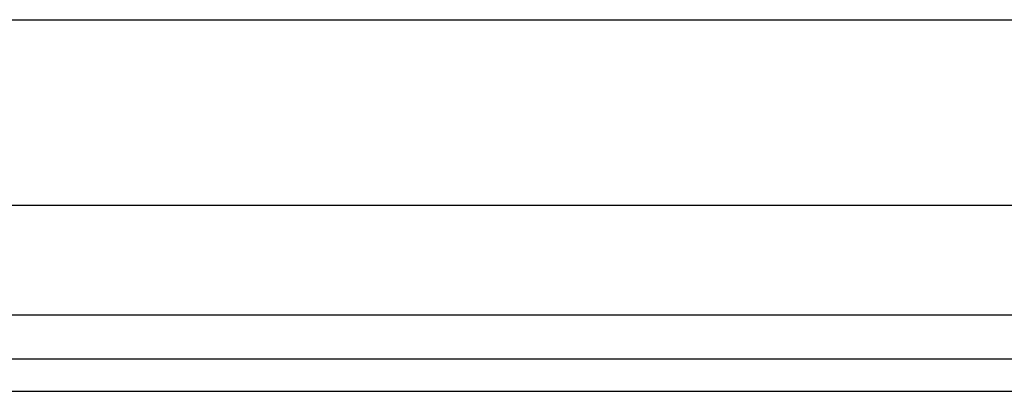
# Model space of a CAD drawing. Header units: inches. Extents: x 10 to 196, y 10 to 109.
# Tile 37 of 239: x 30.956 to 33.045, y 17.443 to 18.23. Entities that reach past the tile are written whole.
import ezdxf

# ---------------------------------------------------------------- set-up
doc = ezdxf.new("R2010")
doc.units = ezdxf.units.IN
doc.header["$MEASUREMENT"] = 0
doc.layers.add('Visible Edges(ANSI)', color=7, linetype='Continuous', lineweight=25)
doc.layers.add('Visible Tangent Edges(ANSI)', color=7, linetype='Continuous', lineweight=25)

msp = doc.modelspace()

# ---------------------------------------------------------------- linework, layer by layer
at = {"layer": 'Visible Edges(ANSI)'}
for p, q in [((11.2224, 18.2304), (33.3666, 18.2304)), ((33.3666, 17.8367), (11.2224, 17.8367)), ((34.1027, 17.511), (10.5067, 17.511)), ((10.5067, 17.443), (34.1027, 17.443))]:
    msp.add_line(p, q, dxfattribs=at)
at = {"layer": 'Visible Tangent Edges(ANSI)'}
msp.add_line((34.1027, 17.604), (10.5067, 17.604), dxfattribs=at)

doc.saveas('drawing.dxf')
